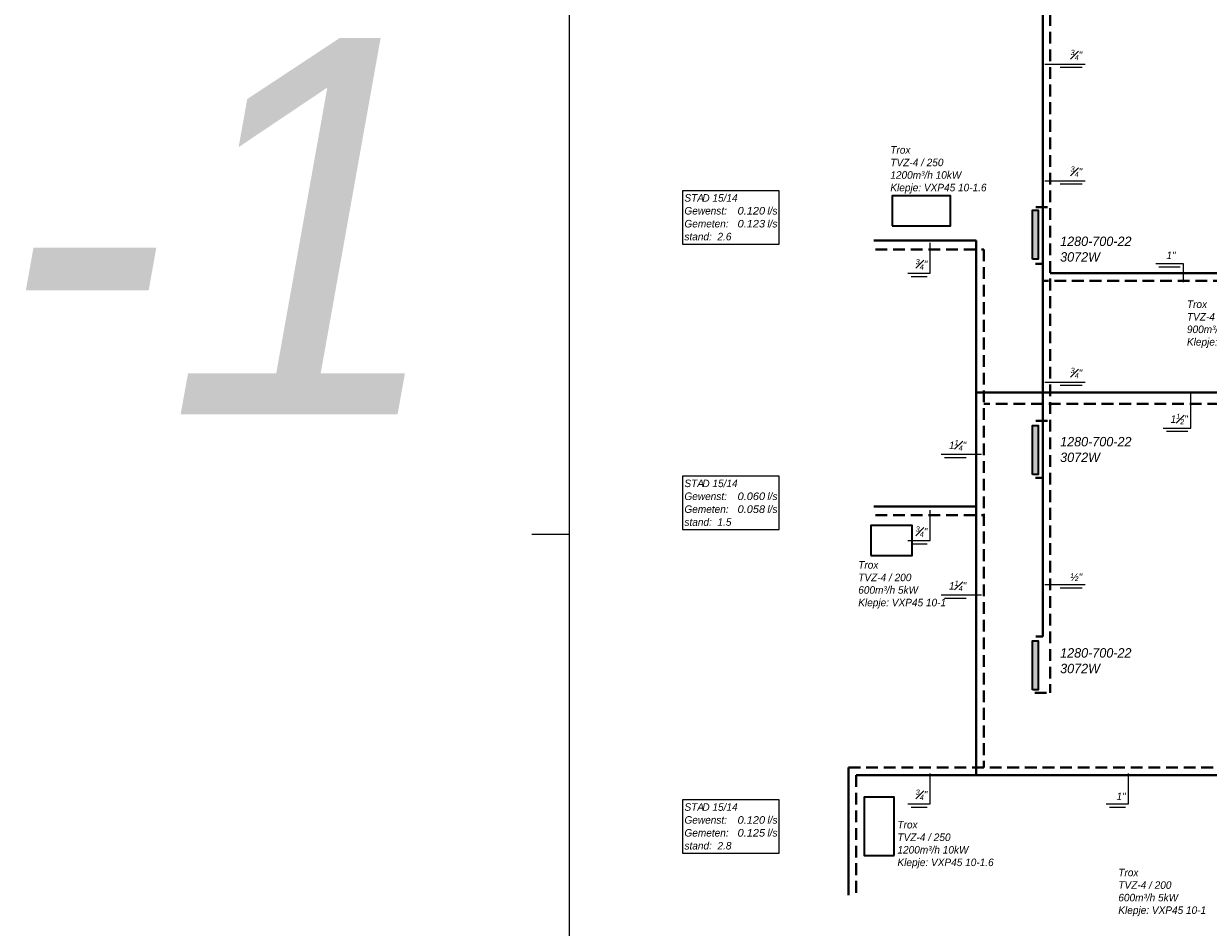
# Model space of a CAD drawing. Header units: millimetres. Extents: x -13501 to 278776, y 0 to 252300.
# Tile 2 of 131: x -13501 to 17983, y 19308 to 43323. Entities that reach past the tile are written whole.
import ezdxf
from ezdxf.enums import TextEntityAlignment as Align

# ---------------------------------------------------------------- set-up
doc = ezdxf.new("R2010")
doc.units = ezdxf.units.MM
doc.header["$LTSCALE"] = 100
doc.linetypes.add('B0703', pattern=[4.6875, 3.125, -1.5625])
doc.layers.get('0').update_dxf_attribs({"linetype": 'CONTINUOUS'})
for name, color, linetype in [('SCHERMER_KADER', 7, 'CONTINUOUS'), ('SCHERMER_ONDERHOEK', 7, 'CONTINUOUS'), ('WT-tekst', 7, 'CONTINUOUS')]:
    doc.layers.add(name, color=color, linetype=linetype)
for name, color, linetype, lineweight in [('WL56cv-groep C2+3-A', 140, 'CONTINUOUS', 40), ('WL56cv-groep C2+3-R', 140, 'B0703', 40), ('WL56cv-groep raadzaal-A', 40, 'CONTINUOUS', 40), ('WL56cv-groep raadzaal-R', 40, 'B0703', 40)]:
    doc.layers.add(name, color=color, linetype=linetype, lineweight=lineweight)
doc.layers.add('WL56cv-symbool', color=7, linetype='CONTINUOUS', lineweight=35, true_color=0x00a529)
doc.layers.add('WL57vent-symbool', color=7, linetype='CONTINUOUS', lineweight=35, true_color=0x00a529)
doc.styles.add('B-01', font='GOTHICI.TTF')
doc.styles.add('cg omega', font='GOTHICI.TTF', dxfattribs={"width": 1.32})
doc.styles.add('CG OMEGA BOLD', font='GOTHICBI.TTF', dxfattribs={"width": 1.32})

# ---------------------------------------------------------------- blocks, each defined once
blk = doc.blocks.new('1350x840')
at = {"layer": 'SCHERMER_KADER', "color": 8, "linetype": 'Continuous'}
blk.add_line((-1316, 821), (-1316, 0), dxfattribs=at)
at = {"layer": 'SCHERMER_KADER', "color": 9}
blk.add_line((-1316, 287.5), (-1326, 287.5), dxfattribs=at)
at = {"layer": 'SCHERMER_ONDERHOEK', "style": 'B-01'}
for tag, p in [('WIJZA', (-161.01, 168.4)), ('WIJZG', (-75.51, 168.4)), ('OMSCHRIJVINGA', (-161.01, 162)), ('OMSCHRIJVINGG', (-75.51, 162)), ('WIJZB', (-161.01, 155.6)), ('WIJZH', (-75.51, 155.6)), ('OMSCHRIJVINGB', (-161.01, 149.2)), ('OMSCHRIJVINGH', (-75.51, 149.2)), ('WIJZC', (-161.01, 142.8)), ('WIJZI', (-75.51, 142.8)), ('OMSCHRIJVINGC', (-161.01, 136.4)), ('OMSCHRIJVINGI', (-75.51, 136.4)), ('WIJZD', (-161.01, 130)), ('WIJZJ', (-75.51, 130)), ('OMSCHRIJVINGD', (-161.01, 123.6)), ('OMSCHRIJVINGJ', (-75.51, 123.6)), ('WIJZE', (-161.01, 117.2)), ('WIJZK', (-75.51, 117.2)), ('OMSCHRIJVINGE', (-161.01, 110.8)), ('OMSCHRIJVINGK', (-75.51, 110.8)), ('WIJZF', (-161.01, 104.4)), ('WIJZL', (-75.51, 104.4)), ('OMSCHRIJVINGF', (-161.01, 98)), ('OMSCHRIJVINGL', (-75.51, 98))]:
    blk.add_attdef(tag, text='', height=1.8, dxfattribs=at).set_placement(p, align=Align.MIDDLE_LEFT)
at = {"layer": 'SCHERMER_ONDERHOEK', "style": 'cg omega', "oblique": 15, "width": 1.32}
blk.add_attdef('STATUS', (-179.5, 76.8), '', height=3.5, dxfattribs=at)
at = {"layer": 'SCHERMER_ONDERHOEK', "width": 1.32}
for tag, height, style, p in [('BENAMING', 2.34, 'CG OMEGA BOLD', (-161.26, 58)), ('BENAMING2', 2.34, 'CG OMEGA BOLD', (-161.26, 51.6)), ('BETREFT', 2.34, 'CG OMEGA BOLD', (-161.26, 45.2)), ('SCHAAL', 1.8, 'cg omega', (-161.26, 38.8)), ('TEKENAAR', 1.8, 'cg omega', (-161.26, 32.4)), ('DATUM', 1.8, 'cg omega', (-161.26, 26)), ('NR', 1.8, 'cg omega', (-125.23, 19.6)), ('A?', 1.8, 'cg omega', (-72.69, 19.6)), ('DD', 1.8, 'cg omega', (-125.23, 13.2)), ('TEKNR.', 2.34, 'CG OMEGA BOLD', (-72.69, 13.2))]:
    blk.add_attdef(tag, text='', height=height, dxfattribs=dict(at, style=style)).set_placement(p, align=Align.MIDDLE_LEFT)
blk = doc.blocks.new('f3')
blk.add_lwpolyline([(0, 0), (25.64, 0), (25.64, 14.16), (0, 14.16)], close=True)
at = {"style": 'B-01'}
for s, p in [('STA', (0.5, 11.28)), ('Gewenst:', (0.5, 7.85)), ('l/s', (22.56, 7.84)), ('Gemeten:', (0.5, 4.42)), ('l/s', (22.56, 4.42)), ('stand:', (0.5, 0.99))]:
    blk.add_text(s, height=2, dxfattribs=at).set_placement(p)
for tag, p in [('TYPE', (5.26, 11.27)), ('STAND', (9.28, 0.99))]:
    blk.add_attdef(tag, p, '', height=2, dxfattribs=at)
for tag, width, p, p2 in [('GEW', 1.108251, (14.63, 7.84), (21.93, 7.84)), ('GEM', 1.127784, (14.63, 4.42), (21.93, 4.42))]:
    blk.add_attdef(tag, text='', height=2, dxfattribs=dict(at, width=width)).set_placement(p, p2, align=Align.FIT)

msp = doc.modelspace()

# ---------------------------------------------------------------- hatches: boundary and pattern name
at = {"layer": 'WL56cv-symbool'}
for points in [[(13312, 37069), (13312, 38371), (13462, 38371), (13462, 37069)], [(13312, 31346), (13312, 32648), (13462, 32648), (13462, 31346)], [(13312, 25623), (13312, 26925), (13462, 26925), (13462, 25623)]]:
    msp.add_hatch(color=256, dxfattribs=at).paths.add_polyline_path(points)

# ---------------------------------------------------------------- linework, layer by layer
at = {"layer": 'WL56cv-groep C2+3-A'}
for p, q in [((13582, 45453), (13582, 27039)), ((13386, 36937), (13582, 36937)), ((25184, 36689), (13782, 36689)), ((13386, 31252), (13582, 31252)), ((13582, 27039), (13403, 27039))]:
    msp.add_line(p, q, dxfattribs=at)
at = {"layer": 'WL56cv-groep C2+3-R'}
for p, q in [((13782, 45453), (13782, 25541)), ((13399, 38450), (13778, 38450)), ((24985, 36490), (13582, 36490)), ((13399, 32765), (13778, 32765)), ((13373, 25541), (13782, 25541))]:
    msp.add_line(p, q, dxfattribs=at)
at = {"layer": 'WL56cv-groep raadzaal-A'}
for p, q in [((9093, 37557), (11817, 37557)), ((11817, 37557), (11817, 23352)), ((33272, 33522), (11817, 33522)), ((9093, 30491), (11817, 30491)), ((8422, 23552), (8422, 20163)), ((8622, 23352), (25358, 23352))]:
    msp.add_line(p, q, dxfattribs=at)
at = {"layer": 'WL56cv-groep raadzaal-R'}
for p, q in [((9139, 37324), (12017, 37324)), ((12017, 37324), (12017, 23552)), ((33272, 33222), (12017, 33222)), ((9139, 30258), (12017, 30258)), ((8422, 23552), (25558, 23552)), ((8622, 23352), (8622, 20163))]:
    msp.add_line(p, q, dxfattribs=at)
at = {"layer": 'WL56cv-symbool'}
for points in [[(13312, 37069), (13312, 38371), (13462, 38371), (13462, 37069)], [(13312, 31346), (13312, 32648), (13462, 32648), (13462, 31346)], [(13312, 25623), (13312, 26925), (13462, 26925), (13462, 25623)]]:
    msp.add_lwpolyline(points, close=True, dxfattribs=at)
at = {"layer": 'WL57vent-symbool'}
for points in [[(9578, 37948), (11128, 37948), (11128, 38748), (9578, 38748)], [(9010, 29189), (10110, 29189), (10110, 29989), (9010, 29989)], [(9634, 21216), (9634, 22766), (8834, 22766), (8834, 21216)]]:
    msp.add_lwpolyline(points, close=True, dxfattribs=at)
at = {"layer": 'WT-tekst'}
for p, q in [((13639, 42250), (14707, 42250)), ((14049, 42164), (14629, 42164)), ((13639, 39150), (14707, 39150)), ((14049, 39063), (14629, 39063)), ((16670, 36864), (17234, 36864)), ((10082, 36604), (10512, 36604)), ((13639, 33799), (14707, 33799)), ((14049, 33712), (14629, 33712)), ((16871, 32490), (17435, 32490)), ((10884, 31880), (11952, 31880)), ((10967, 31794), (11547, 31794)), ((10082, 29497), (10512, 29497)), ((13639, 28416), (14707, 28416)), ((10884, 28144), (11952, 28144)), ((10967, 28058), (11547, 28058)), ((14049, 28330), (14629, 28330)), ((10082, 22504), (10512, 22504)), ((15353, 22504), (15782, 22504))]:
    msp.add_line(p, q, dxfattribs=at)
for points in [[(9999, 36690), (10592, 36690), (10592, 37500)], [(16586, 36950), (17313, 36950), (17313, 36452)], [(16787, 32576), (17514, 32576), (17514, 33552)], [(9999, 29584), (10592, 29584), (10592, 30393)], [(9999, 22590), (10592, 22590), (10592, 23400)], [(15269, 22590), (15862, 22590), (15862, 23400)]]:
    msp.add_lwpolyline(points, dxfattribs=at)

# ---------------------------------------------------------------- block references
at = {"xscale": 100, "yscale": 100, "zscale": 100}
msp.add_blockref('1350x840', (132600, 1000), dxfattribs=at)
at = {"layer": 'WT-tekst'}
ref = msp.add_blockref('f3', (4009, 37466), dxfattribs=dict(at, xscale=100, yscale=100, zscale=100))
ref.add_attrib('GEW', '0.120', dxfattribs={"layer": '0', "height": 200, "style": 'B-01', "width": 1.052481}).set_placement((5472, 38251), (6203, 38251), align=Align.FIT)
ref.add_attrib('GEM', '0.123', dxfattribs={"layer": '0', "height": 200, "style": 'B-01', "width": 1.052481}).set_placement((5472, 37908), (6203, 37908), align=Align.FIT)
ref.add_attrib('STAND', '2.6', (4937, 37565), dxfattribs={"layer": '0', "height": 200, "style": 'B-01'})
ref.add_attrib('TYPE', 'D 15/14', (4536, 38593), dxfattribs={"layer": '0', "height": 200, "style": 'B-01'})
ref = msp.add_blockref('f3', (4009, 29879), dxfattribs=dict(at, xscale=100, yscale=100, zscale=100))
ref.add_attrib('GEW', '0.060', dxfattribs={"layer": '0', "height": 200, "style": 'B-01', "width": 1.052481}).set_placement((5472, 30664), (6203, 30664), align=Align.FIT)
ref.add_attrib('GEM', '0.058', dxfattribs={"layer": '0', "height": 200, "style": 'B-01', "width": 1.052481}).set_placement((5472, 30321), (6203, 30321), align=Align.FIT)
ref.add_attrib('STAND', '1.5', (4937, 29979), dxfattribs={"layer": '0', "height": 200, "style": 'B-01'})
ref.add_attrib('TYPE', 'D 15/14', (4536, 31006), dxfattribs={"layer": '0', "height": 200, "style": 'B-01'})
ref = msp.add_blockref('f3', (4010, 21277), dxfattribs=dict(at, xscale=100, yscale=100, zscale=100))
ref.add_attrib('GEW', '0.120', dxfattribs={"layer": '0', "height": 200, "style": 'B-01', "width": 1.052481}).set_placement((5472, 22061), (6203, 22061), align=Align.FIT)
ref.add_attrib('GEM', '0.125', dxfattribs={"layer": '0', "height": 200, "style": 'B-01', "width": 1.052481}).set_placement((5472, 21719), (6203, 21719), align=Align.FIT)
ref.add_attrib('STAND', '2.8', (4937, 21376), dxfattribs={"layer": '0', "height": 200, "style": 'B-01'})
ref.add_attrib('TYPE', 'D 15/14', (4536, 22404), dxfattribs={"layer": '0', "height": 200, "style": 'B-01'})

# ---------------------------------------------------------------- texts
at = {"layer": 'WT-tekst', "style": 'B-01'}
for s, height, p in [('-1', 10000, (-14129, 32945)), ('1280-700-22', 250, (14045, 37415)), ('3072W', 250, (14045, 37000)), ('1280-700-22', 250, (14045, 32090)), ('3072W', 250, (14045, 31674)), ('1280-700-22', 250, (14045, 26476)), ('3072W', 250, (14045, 26061))]:
    msp.add_text(s, height=height, dxfattribs=at).set_placement(p)
at = {"layer": 'WT-tekst', "char_height": 200, "attachment_point": 9, "style": 'B-01'}
for s, insert in [('\\A1;{\\H0.7x;\\S3#4;}"', (14632, 42349)), ('\\A1;{\\H0.7x;\\S3#4;}"', (14632, 39249)), ('1"', (17114, 37067)), ('\\A1;{\\H0.7x;\\S3#4;}"', (10516, 36789)), ('\\A1;{\\H0.7x;\\S3#4;}"', (14632, 33898)), ('\\A1;1{\\H0.7x;\\S1#2;}"', (17438, 32675)), ('\\A1;1{\\H0.7x;\\S1#4;}"', (11550, 31979)), ('\\A1;{\\H0.7x;\\S3#4;}"', (10516, 29682)), ('½"', (14632, 28515)), ('\\A1;1{\\H0.7x;\\S1#4;}"', (11550, 28243)), ('\\A1;{\\H0.7x;\\S3#4;}"', (10516, 22689)), ('1"', (15786, 22689))]:
    msp.add_mtext(s, dxfattribs=dict(at, insert=insert))
at = {"layer": 'WT-tekst', "char_height": 200, "width": 3261, "attachment_point": 1, "style": 'B-01'}
for s, insert in [('Trox\\PTVZ-4 / 250\\P1200m³/h 10kW\\PKlepje: VXP45 10-1.6', (9532, 40069)), ('Trox\\PTVZ-4 / 250\\P900m³/h 7.5kW\\PKlepje: VXP45 10-1', (17415, 35967)), ('Trox\\PTVZ-4 / 200\\P600m³/h 5kW\\PKlepje: VXP45 10-1', (8679, 29040)), ('Trox\\PTVZ-4 / 250\\P1200m³/h 10kW\\PKlepje: VXP45 10-1.6', (9721, 22135)), ('Trox\\PTVZ-4 / 200\\P600m³/h 5kW\\PKlepje: VXP45 10-1', (15591, 20864))]:
    msp.add_mtext(s, dxfattribs=dict(at, insert=insert))

doc.saveas('drawing.dxf')
